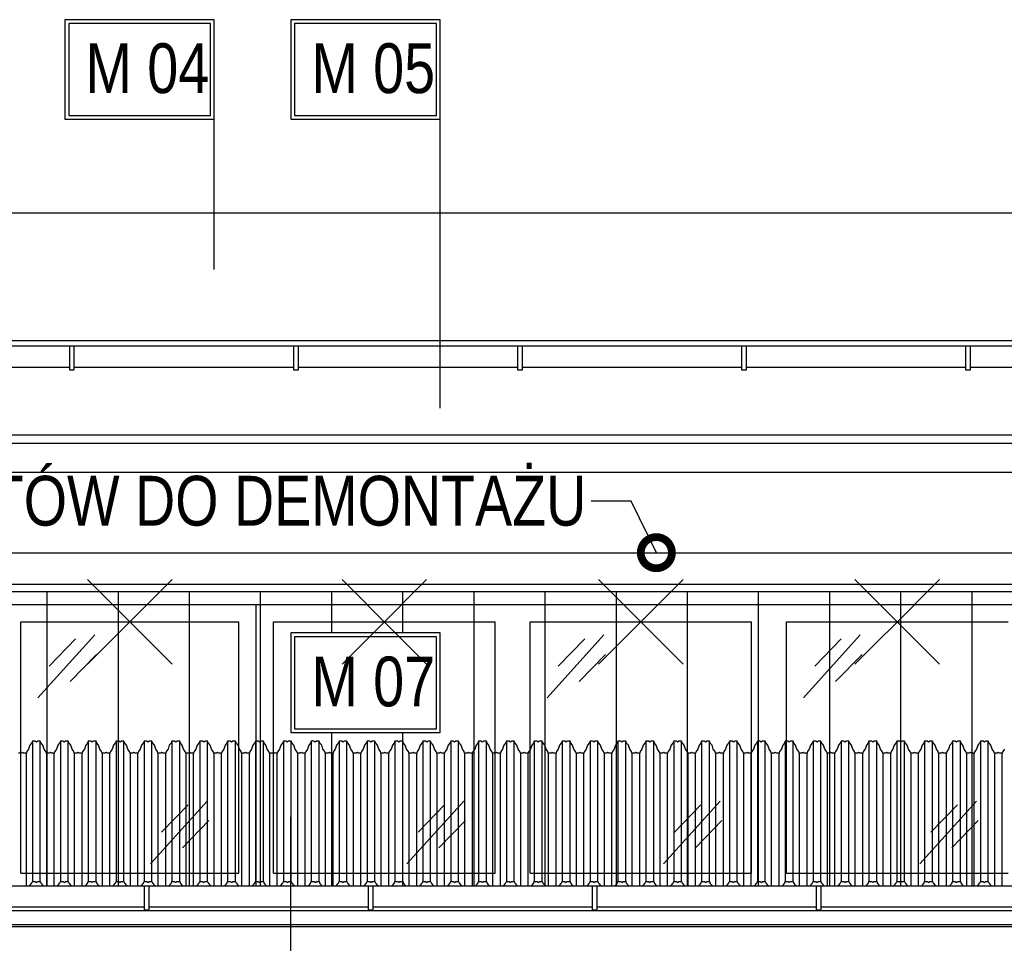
# Model space of a CAD drawing. Header units: millimetres. Extents: x 59331 to 112314, y -16110 to 34390.
# Tile 10 of 198: x 61635 to 62030, y -2176 to -1805. Entities that reach past the tile are written whole.
import ezdxf
from ezdxf import colors
from ezdxf.entities.mleader import LeaderData, LeaderLine
from ezdxf.math import Vec2, Vec3

# ---------------------------------------------------------------- set-up
doc = ezdxf.new("R2010")
doc.units = ezdxf.units.MM
doc.set_wipeout_variables(frame=1)
doc.layers.get('DEFPOINTS').update_dxf_attribs({"lineweight": 9})
for name, color, linetype in [('_HSA_OPIS', 43, 'Continuous'), ('_HSA_STOLARKA_ZEWNĘTRZNA', 132, 'Continuous'), ('_HSA_WIDOKOWE', 1, 'Continuous'), ('_HSA_WIDOKOWE_CIENKIE', 8, 'Continuous'), ('_HSA_ŚCIANY_CIENKIE', 2, 'Continuous'), ('_HSA_ŚCIANY_DZIAŁOWE', 6, 'Continuous')]:
    doc.layers.add(name, color=color, linetype=linetype)
doc.layers.add('_HSA_WYBURZENIA', color=7, linetype='Continuous', true_color=0xdd0303)
doc.layers.add('_HSA_WYBURZENIA_01', color=7, linetype='Continuous', true_color=0xdd0303)
doc.styles.add('ARIAL_100', font='Arial.ttf', dxfattribs={"width": 0.8, "height": 20})
doc.dimstyles.new('WYM_WEWN_100', dxfattribs={"dimtxt": 20, "dimasz": 2, "dimexe": 10, "dimexo": 0, "dimgap": 4, "dimtad": 1, "dimdec": 1, "dimrnd": 0.1, "dimtxsty": 'ARIAL_100', "dimblk": 'Wym-03', "dimcen": 0, "dimdle": 10, "dimse1": 1, "dimse2": 1, "dimclrt": 256, "dimazin": 2, "dimtfac": 1, "dimtdec": 1, "dimtix": 1, "dimtmove": 2, "dimatfit": 0, "dimfxl": 1, "dimtolj": 1, "dimtzin": 0, "dimarcsym": 0})

# ---------------------------------------------------------------- blocks, each defined once
blk = doc.blocks.new('A$C40757a77')
blk.add_wipeout([(-4755.5, 115), (-4755.5, 0), (-4146.5, 0), (-4146.5, 115)])
for p, q in [((-4241, 7), (-4241, 108)), ((-4241, 108), (-4153.5, 108)), ((-4153.5, 7), (-4153.5, 108)), ((-4241, 7), (-4153.5, 7))]:
    blk.add_line(p, q)
at = {"ltscale": 10}
blk.add_lwpolyline([(-4755.5, 115), (-4146.5, 115), (-4146.5, 0), (-4755.5, 0)], close=True, dxfattribs=at)
at = {"layer": '_HSA_WIDOKOWE_CIENKIE', "color": 9}
for points in [[(-4234.13, 77.51), (-4211.33, 102.73)], [(-4229.65, 90.23), (-4219.02, 101.14)], [(-4221.26, 83.99), (-4210.63, 94.9)], [(-4188.95, 10.79), (-4166.14, 36.01)], [(-4184.47, 23.51), (-4173.84, 34.42)], [(-4176.07, 17.27), (-4165.44, 28.18)]]:
    blk.add_lwpolyline(points, dxfattribs=at)
blk.add_wipeout([(-4146.5, 115), (-4146.5, 0), (-3528.5, 0), (-3528.5, 115)])
for p, q in [((-4139.5, 7), (-4139.5, 108)), ((-4139.5, 108), (-4050.5, 108)), ((-4050.5, 7), (-4050.5, 108)), ((-4036.5, 7), (-4036.5, 108)), ((-4036.5, 108), (-3947.5, 108)), ((-3947.5, 7), (-3947.5, 108)), ((-3933.5, 7), (-3933.5, 108)), ((-3933.5, 108), (-3844.5, 108)), ((-4139.5, 7), (-4050.5, 7)), ((-4036.5, 7), (-3947.5, 7)), ((-3933.5, 7), (-3844.5, 7))]:
    blk.add_line(p, q)
at = {"ltscale": 10}
blk.add_lwpolyline([(-4146.5, 115), (-3528.5, 115), (-3528.5, 0), (-4146.5, 0)], close=True, dxfattribs=at)
at = {"layer": '_HSA_WIDOKOWE_CIENKIE', "color": 9}
for points in [[(-4132.63, 77.51), (-4109.83, 102.73)], [(-4128.15, 90.23), (-4117.52, 101.14)], [(-4029.63, 77.51), (-4006.83, 102.73)], [(-4025.15, 90.23), (-4014.52, 101.14)], [(-3926.63, 77.51), (-3903.83, 102.73)], [(-3922.15, 90.23), (-3911.52, 101.14)], [(-4119.76, 83.99), (-4109.13, 94.9)], [(-4016.76, 83.99), (-4006.13, 94.9)], [(-3913.76, 83.99), (-3903.13, 94.9)], [(-4085.95, 10.79), (-4063.14, 36.01)], [(-3982.95, 10.79), (-3960.14, 36.01)], [(-3879.95, 10.79), (-3857.14, 36.01)], [(-4081.47, 23.51), (-4070.84, 34.42)], [(-3978.47, 23.51), (-3967.84, 34.42)], [(-3875.47, 23.51), (-3864.84, 34.42)], [(-4073.07, 17.27), (-4062.44, 28.18)], [(-3970.07, 17.27), (-3959.44, 28.18)], [(-3867.07, 17.27), (-3856.44, 28.18)]]:
    blk.add_lwpolyline(points, dxfattribs=at)
blk = doc.blocks.new('A$Cd050fd5c')
at = {"transparency": 33554687}
h = blk.add_hatch(dxfattribs=at)
h.set_pattern_fill('ANSI31', color=256, scale=9, angle=45)
h.set_pattern_definition([(90, (-65884.325, 19154.596), (-28.575, 0), [])])
h.paths.add_polyline_path([(-3, -3), (-5398, -3), (-5398, -128), (-3, -128)])
for points in [[(0, 0), (-5401, 0), (-5401, -131), (0, -131)], [(-3, -3), (-5398, -3), (-5398, -128), (-3, -128)]]:
    blk.add_lwpolyline(points, close=True)
blk = doc.blocks.new('*U119')
blk.add_wipeout([(0, 8.5), (0, 0), (10264, 0), (10264, 8.5)])
for p, q in [((10264, 8.5), (0, 8.5)), ((10264, 0), (0, 0))]:
    blk.add_line(p, q)
for points in [[(1179.47, -1), (1181.47, -1), (1181.47, 8.5), (1179.47, 8.5)], [(1269.47, -1), (1271.47, -1), (1271.47, 8.5), (1269.47, 8.5)], [(1359.47, -1), (1361.47, -1), (1361.47, 8.5), (1359.47, 8.5)], [(1449.47, -1), (1451.47, -1), (1451.47, 8.5), (1449.47, 8.5)], [(1539.47, -1), (1541.47, -1), (1541.47, 8.5), (1539.47, 8.5)]]:
    blk.add_wipeout(points)
for points in [[(1179.47, -1), (1181.47, -1), (1181.47, 8.5), (1179.47, 8.5)], [(1269.47, -1), (1271.47, -1), (1271.47, 8.5), (1269.47, 8.5)], [(1359.47, -1), (1361.47, -1), (1361.47, 8.5), (1359.47, 8.5)], [(1449.47, -1), (1451.47, -1), (1451.47, 8.5), (1449.47, 8.5)], [(1539.47, -1), (1541.47, -1), (1541.47, 8.5), (1539.47, 8.5)]]:
    blk.add_lwpolyline(points, close=True)
blk = doc.blocks.new('DASZEK')
for points in [[(1596.43, 65.07), (1595.74, 64.11), (1595.53, 63.41), (1594.42, 63.41), (1593.96, 63.7), (1593.5, 63.41), (1592.39, 63.41), (1592.18, 64.11), (1591.49, 65.07), (1590.96, 66.6), (1590.28, 67.44), (1589.93, 68.18), (1588.82, 68.18), (1588.36, 67.88), (1587.9, 68.18), (1586.79, 68.18), (1586.44, 67.44), (1585.76, 66.6), (1585.23, 65.07), (1584.54, 64.11), (1584.33, 63.41), (1583.22, 63.41), (1582.76, 63.7), (1582.3, 63.41), (1581.19, 63.41), (1580.98, 64.11), (1580.29, 65.07), (1579.76, 66.6), (1579.08, 67.44), (1578.73, 68.18), (1577.62, 68.18), (1577.16, 67.88), (1576.7, 68.18), (1575.59, 68.18), (1575.24, 67.44), (1574.56, 66.6), (1574.03, 65.07), (1573.34, 64.11), (1573.13, 63.41), (1572.02, 63.41), (1571.56, 63.7), (1571.1, 63.41), (1569.99, 63.41), (1569.78, 64.11), (1569.09, 65.07), (1568.57, 66.6), (1567.88, 67.44), (1567.54, 68.18), (1566.42, 68.18), (1565.96, 67.88), (1565.51, 68.18), (1564.39, 68.18), (1564.04, 67.44), (1563.36, 66.6), (1562.83, 65.07), (1562.14, 64.11), (1561.94, 63.41), (1560.82, 63.41), (1560.36, 63.7), (1559.91, 63.41), (1558.79, 63.41), (1558.59, 64.11), (1557.9, 65.07), (1557.37, 66.6), (1556.69, 67.44), (1556.34, 68.18), (1555.22, 68.18), (1554.77, 67.88), (1554.31, 68.18), (1553.19, 68.18), (1552.84, 67.44), (1552.16, 66.6), (1551.63, 65.07), (1550.94, 64.11), (1550.74, 63.41), (1549.62, 63.41), (1549.17, 63.7), (1548.71, 63.41), (1547.59, 63.41), (1547.39, 64.11), (1546.7, 65.07), (1546.17, 66.6), (1545.49, 67.44), (1545.14, 68.18), (1544.03, 68.18), (1543.57, 67.88), (1543.11, 68.18), (1541.99, 68.18), (1541.65, 67.44), (1540.97, 66.6), (1540.44, 65.07), (1539.75, 64.11), (1539.54, 63.41), (1538.43, 63.41), (1537.97, 63.7), (1537.51, 63.41), (1536.4, 63.41), (1536.19, 64.11), (1535.5, 65.07), (1534.97, 66.6), (1534.29, 67.44), (1533.94, 68.18), (1532.83, 68.18), (1532.37, 67.88), (1531.91, 68.18), (1530.8, 68.18), (1530.45, 67.44), (1529.77, 66.6), (1529.24, 65.07), (1528.55, 64.11), (1528.34, 63.41), (1527.23, 63.41), (1526.77, 63.7), (1526.31, 63.41), (1525.2, 63.41), (1524.99, 64.11), (1524.3, 65.07), (1523.77, 66.6), (1523.09, 67.44), (1522.74, 68.18), (1521.63, 68.18), (1521.17, 67.88), (1520.71, 68.18), (1519.6, 68.18), (1519.25, 67.44), (1518.57, 66.6), (1518.04, 65.07), (1517.35, 64.11), (1517.14, 63.41), (1516.03, 63.41), (1515.57, 63.7), (1515.11, 63.41), (1514, 63.41), (1513.79, 64.11), (1513.1, 65.07), (1512.57, 66.6), (1511.89, 67.44), (1511.54, 68.18), (1510.43, 68.18), (1509.97, 67.88), (1509.51, 68.18), (1508.4, 68.18), (1508.05, 67.44), (1507.37, 66.6), (1506.84, 65.07), (1506.15, 64.11), (1505.94, 63.41), (1504.83, 63.41), (1504.37, 63.7), (1503.91, 63.41), (1502.8, 63.41), (1502.59, 64.11), (1501.9, 65.07), (1501.38, 66.6), (1500.69, 67.44), (1500.35, 68.18), (1499.23, 68.18), (1498.77, 67.88), (1498.32, 68.18), (1497.2, 68.18), (1496.85, 67.44), (1496.17, 66.6), (1495.64, 65.07), (1494.95, 64.11), (1494.75, 63.41), (1493.63, 63.41), (1493.17, 63.7), (1492.72, 63.41), (1491.6, 63.41), (1491.4, 64.11), (1490.71, 65.07), (1490.18, 66.6), (1489.5, 67.44), (1489.15, 68.18), (1488.03, 68.18), (1487.58, 67.88), (1487.12, 68.18), (1486, 68.18), (1485.65, 67.44), (1484.97, 66.6), (1484.44, 65.07), (1483.75, 64.11), (1483.55, 63.41), (1482.43, 63.41), (1481.98, 63.7), (1481.52, 63.41), (1480.4, 63.41), (1480.2, 64.11), (1479.51, 65.07), (1478.98, 66.6), (1478.3, 67.44), (1477.95, 68.18), (1476.84, 68.18), (1476.38, 67.88), (1475.92, 68.18), (1474.8, 68.18), (1474.46, 67.44), (1473.78, 66.6), (1473.25, 65.07), (1472.56, 64.11), (1472.35, 63.41), (1471.24, 63.41), (1470.78, 63.7), (1470.32, 63.41), (1469.21, 63.41), (1469, 64.11), (1468.31, 65.07), (1467.78, 66.6), (1467.1, 67.44), (1466.75, 68.18), (1465.64, 68.18), (1465.18, 67.88), (1464.72, 68.18), (1463.61, 68.18), (1463.26, 67.44), (1462.58, 66.6), (1462.05, 65.07), (1461.36, 64.11), (1461.15, 63.41), (1460.04, 63.41), (1459.58, 63.7), (1459.12, 63.41), (1458.01, 63.41), (1457.8, 64.11), (1457.11, 65.07), (1456.58, 66.6), (1455.9, 67.44), (1455.55, 68.18), (1454.44, 68.18), (1453.98, 67.88), (1453.52, 68.18), (1452.41, 68.18), (1452.06, 67.44), (1451.38, 66.6), (1450.85, 65.07), (1450.16, 64.11), (1449.95, 63.41), (1448.84, 63.41), (1448.38, 63.7), (1447.92, 63.41), (1446.81, 63.41), (1446.6, 64.11), (1445.91, 65.07), (1445.38, 66.6), (1444.7, 67.44), (1444.35, 68.18), (1443.24, 68.18), (1442.78, 67.88), (1442.32, 68.18), (1441.21, 68.18), (1440.86, 67.44), (1440.18, 66.6), (1439.65, 65.07), (1438.96, 64.11), (1438.75, 63.41), (1437.64, 63.41), (1437.18, 63.7), (1436.72, 63.41), (1435.61, 63.41), (1435.4, 64.11), (1434.71, 65.07), (1434.19, 66.6), (1433.5, 67.44), (1433.16, 68.18), (1432.04, 68.18), (1431.58, 67.88), (1431.13, 68.18), (1430.01, 68.18), (1429.66, 67.44), (1428.98, 66.6), (1428.45, 65.07), (1427.76, 64.11), (1427.56, 63.41), (1426.44, 63.41), (1425.98, 63.7), (1425.53, 63.41), (1424.41, 63.41), (1424.21, 64.11), (1423.52, 65.07), (1422.99, 66.6), (1422.31, 67.44), (1421.96, 68.18), (1420.84, 68.18), (1420.39, 67.88), (1419.93, 68.18), (1418.81, 68.18), (1418.46, 67.44), (1417.78, 66.6), (1417.25, 65.07), (1416.56, 64.11), (1416.36, 63.41), (1415.24, 63.41), (1414.79, 63.7), (1414.33, 63.41), (1413.21, 63.41), (1413.01, 64.11), (1412.32, 65.07), (1411.79, 66.6), (1411.11, 67.44), (1410.76, 68.18), (1409.65, 68.18), (1409.19, 67.88), (1408.73, 68.18), (1407.61, 68.18), (1407.27, 67.44), (1406.59, 66.6), (1406.06, 65.07), (1405.37, 64.11), (1405.16, 63.41), (1404.05, 63.41), (1403.59, 63.7), (1403.13, 63.41), (1402.02, 63.41), (1401.81, 64.11), (1401.12, 65.07), (1400.59, 66.6), (1399.91, 67.44), (1399.56, 68.18), (1398.45, 68.18), (1397.99, 67.88), (1397.53, 68.18), (1396.42, 68.18), (1396.07, 67.44), (1395.39, 66.6), (1394.86, 65.07), (1394.17, 64.11), (1393.96, 63.41), (1392.85, 63.41), (1392.39, 63.7), (1391.93, 63.41), (1390.82, 63.41), (1390.61, 64.11), (1389.92, 65.07), (1389.39, 66.6), (1388.71, 67.44), (1388.36, 68.18), (1387.25, 68.18), (1386.79, 67.88), (1386.33, 68.18), (1385.22, 68.18), (1384.87, 67.44), (1384.19, 66.6), (1383.66, 65.07), (1382.97, 64.11), (1382.76, 63.41), (1381.65, 63.41), (1381.19, 63.7), (1380.73, 63.41), (1379.62, 63.41), (1379.41, 64.11), (1378.72, 65.07), (1378.19, 66.6), (1377.51, 67.44), (1377.16, 68.18), (1376.05, 68.18), (1375.59, 67.88), (1375.13, 68.18), (1374.02, 68.18), (1373.67, 67.44), (1372.99, 66.6), (1372.46, 65.07), (1371.77, 64.11), (1371.56, 63.41), (1370.45, 63.41), (1369.99, 63.7), (1369.53, 63.41), (1368.42, 63.41), (1368.21, 64.11), (1367.52, 65.07), (1367, 66.6), (1366.31, 67.44), (1365.97, 68.18), (1364.85, 68.18), (1364.39, 67.88), (1363.94, 68.18), (1362.82, 68.18), (1362.47, 67.44), (1361.79, 66.6), (1361.26, 65.07), (1360.57, 64.11), (1360.37, 63.41), (1359.25, 63.41), (1358.79, 63.7), (1358.34, 63.41), (1357.22, 63.41), (1357.02, 64.11), (1356.33, 65.07), (1355.8, 66.6), (1355.12, 67.44), (1354.77, 68.18), (1353.65, 68.18), (1353.2, 67.88), (1352.74, 68.18), (1351.62, 68.18), (1351.27, 67.44), (1350.59, 66.6), (1350.06, 65.07), (1349.37, 64.11), (1349.17, 63.41), (1348.05, 63.41), (1347.6, 63.7), (1347.14, 63.41), (1346.02, 63.41), (1345.82, 64.11), (1345.13, 65.07), (1344.6, 66.6), (1343.92, 67.44), (1343.57, 68.18), (1342.46, 68.18), (1342, 67.88), (1341.54, 68.18), (1340.42, 68.18), (1340.08, 67.44), (1339.4, 66.6), (1338.87, 65.07), (1338.18, 64.11), (1337.97, 63.41), (1336.86, 63.41), (1336.4, 63.7), (1335.94, 63.41), (1334.83, 63.41), (1334.62, 64.11), (1333.93, 65.07), (1333.4, 66.6), (1332.72, 67.44), (1332.37, 68.18), (1331.26, 68.18), (1330.8, 67.88), (1330.34, 68.18), (1329.23, 68.18), (1328.88, 67.44), (1328.2, 66.6), (1327.67, 65.07), (1326.98, 64.11), (1326.77, 63.41), (1325.66, 63.41), (1325.2, 63.7), (1324.74, 63.41), (1323.63, 63.41), (1323.42, 64.11), (1322.73, 65.07), (1322.2, 66.6), (1321.52, 67.44), (1321.17, 68.18), (1320.06, 68.18), (1319.6, 67.88), (1319.14, 68.18), (1318.03, 68.18), (1317.68, 67.44), (1317, 66.6), (1316.47, 65.07), (1315.78, 64.11), (1315.57, 63.41), (1314.46, 63.41), (1314, 63.7), (1313.54, 63.41), (1312.43, 63.41), (1312.22, 64.11), (1311.53, 65.07), (1311, 66.6), (1310.32, 67.44), (1309.97, 68.18), (1308.86, 68.18), (1308.4, 67.88), (1307.94, 68.18), (1306.83, 68.18), (1306.48, 67.44), (1305.8, 66.6), (1305.27, 65.07), (1304.58, 64.11), (1304.37, 63.41), (1303.26, 63.41), (1302.8, 63.7), (1302.34, 63.41), (1301.23, 63.41), (1301.02, 64.11), (1300.33, 65.07), (1299.81, 66.6), (1299.12, 67.44), (1298.78, 68.18), (1297.66, 68.18), (1297.2, 67.88), (1296.75, 68.18), (1295.63, 68.18), (1295.28, 67.44), (1294.6, 66.6), (1294.07, 65.07), (1293.38, 64.11), (1293.18, 63.41), (1292.06, 63.41), (1291.6, 63.7), (1291.15, 63.41), (1290.03, 63.41), (1289.83, 64.11), (1289.14, 65.07), (1288.61, 66.6), (1287.93, 67.44), (1287.58, 68.18), (1286.46, 68.18), (1286.01, 67.88), (1285.55, 68.18), (1284.43, 68.18), (1284.08, 67.44), (1283.4, 66.6), (1282.88, 65.07), (1282.18, 64.11), (1281.98, 63.41), (1280.86, 63.41), (1280.41, 63.7), (1279.95, 63.41), (1278.83, 63.41), (1278.63, 64.11), (1277.94, 65.07), (1277.41, 66.6), (1276.73, 67.44), (1276.38, 68.18), (1275.27, 68.18), (1274.81, 67.88), (1274.35, 68.18), (1273.24, 68.18), (1272.89, 67.44), (1272.21, 66.6), (1271.68, 65.07), (1270.99, 64.11), (1270.78, 63.41), (1269.67, 63.41), (1269.21, 63.7), (1268.75, 63.41), (1267.64, 63.41), (1267.43, 64.11), (1266.74, 65.07), (1266.21, 66.6), (1265.53, 67.44), (1265.18, 68.18), (1264.07, 68.18), (1263.61, 67.88), (1263.15, 68.18), (1262.04, 68.18), (1261.69, 67.44), (1261.01, 66.6), (1260.48, 65.07), (1259.79, 64.11), (1259.58, 63.41), (1258.47, 63.41), (1258.01, 63.7), (1257.55, 63.41), (1256.44, 63.41), (1256.23, 64.11), (1255.54, 65.07), (1255.01, 66.6), (1254.33, 67.44), (1253.98, 68.18), (1252.87, 68.18), (1252.41, 67.88), (1251.95, 68.18), (1250.84, 68.18), (1250.49, 67.44), (1249.81, 66.6), (1249.28, 65.07), (1248.59, 64.11), (1248.38, 63.41), (1247.27, 63.41), (1246.81, 63.7), (1246.35, 63.41), (1245.24, 63.41), (1245.03, 64.11), (1244.34, 65.07), (1243.81, 66.6), (1243.13, 67.44), (1242.78, 68.18), (1241.67, 68.18), (1241.21, 67.88), (1240.75, 68.18), (1239.64, 68.18), (1239.29, 67.44), (1238.61, 66.6), (1238.08, 65.07), (1237.39, 64.11), (1237.18, 63.41), (1236.07, 63.41), (1235.61, 63.7), (1235.15, 63.41), (1234.04, 63.41), (1233.83, 64.11), (1233.14, 65.07), (1232.62, 66.6), (1231.93, 67.44), (1231.59, 68.18), (1230.47, 68.18), (1230.01, 67.88), (1229.56, 68.18), (1228.44, 68.18), (1228.09, 67.44), (1227.41, 66.6), (1226.88, 65.07), (1226.19, 64.11), (1225.99, 63.41), (1224.87, 63.41), (1224.41, 63.7), (1223.96, 63.41), (1222.84, 63.41), (1222.64, 64.11), (1221.95, 65.07), (1221.42, 66.6), (1220.74, 67.44), (1220.39, 68.18), (1219.27, 68.18), (1218.82, 67.88), (1218.36, 68.18), (1217.24, 68.18), (1216.89, 67.44), (1216.21, 66.6), (1215.69, 65.07), (1214.99, 64.11), (1214.79, 63.41), (1213.67, 63.41), (1213.22, 63.7), (1212.76, 63.41), (1211.64, 63.41), (1211.44, 64.11), (1210.75, 65.07), (1210.22, 66.6), (1209.54, 67.44), (1209.19, 68.18), (1208.08, 68.18), (1207.62, 67.88), (1207.16, 68.18), (1206.05, 68.18), (1205.7, 67.44), (1205.02, 66.6), (1204.49, 65.07), (1203.8, 64.11), (1203.59, 63.41), (1202.48, 63.41), (1202.02, 63.7), (1201.56, 63.41), (1200.45, 63.41)], [(1200.45, 7.03), (1201.56, 7.03), (1202.02, 7.32), (1202.48, 7.03), (1203.59, 7.03), (1203.8, 7.73), (1204.49, 8.69), (1205.02, 10.22), (1205.7, 11.06), (1206.05, 11.8), (1207.16, 11.8), (1207.62, 11.5), (1208.08, 11.8), (1209.19, 11.8), (1209.54, 11.06), (1210.22, 10.22), (1210.75, 8.69), (1211.44, 7.73), (1211.64, 7.03), (1212.76, 7.03), (1213.22, 7.32), (1213.67, 7.03), (1214.79, 7.03), (1214.99, 7.73), (1215.69, 8.69), (1216.21, 10.22), (1216.89, 11.06), (1217.24, 11.8), (1218.36, 11.8), (1218.82, 11.5), (1219.27, 11.8), (1220.39, 11.8), (1220.74, 11.06), (1221.42, 10.22), (1221.95, 8.69), (1222.64, 7.73), (1222.84, 7.03), (1223.96, 7.03), (1224.41, 7.32), (1224.87, 7.03), (1225.99, 7.03), (1226.19, 7.73), (1226.88, 8.69), (1227.41, 10.22), (1228.09, 11.06), (1228.44, 11.8), (1229.56, 11.8), (1230.01, 11.5), (1230.47, 11.8), (1231.59, 11.8), (1231.93, 11.06), (1232.62, 10.22), (1233.14, 8.69), (1233.83, 7.73), (1234.04, 7.03), (1235.15, 7.03), (1235.61, 7.32), (1236.07, 7.03), (1237.18, 7.03), (1237.39, 7.73), (1238.08, 8.69), (1238.61, 10.22), (1239.29, 11.06), (1239.64, 11.8), (1240.75, 11.8), (1241.21, 11.5), (1241.67, 11.8), (1242.78, 11.8), (1243.13, 11.06), (1243.81, 10.22), (1244.34, 8.69), (1245.03, 7.73), (1245.24, 7.03), (1246.35, 7.03), (1246.81, 7.32), (1247.27, 7.03), (1248.38, 7.03), (1248.59, 7.73), (1249.28, 8.69), (1249.81, 10.22), (1250.49, 11.06), (1250.84, 11.8), (1251.95, 11.8), (1252.41, 11.5), (1252.87, 11.8), (1253.98, 11.8), (1254.33, 11.06), (1255.01, 10.22), (1255.54, 8.69), (1256.23, 7.73), (1256.44, 7.03), (1257.55, 7.03), (1258.01, 7.32), (1258.47, 7.03), (1259.58, 7.03), (1259.79, 7.73), (1260.48, 8.69), (1261.01, 10.22), (1261.69, 11.06), (1262.04, 11.8), (1263.15, 11.8), (1263.61, 11.5), (1264.07, 11.8), (1265.18, 11.8), (1265.53, 11.06), (1266.21, 10.22), (1266.74, 8.69), (1267.43, 7.73), (1267.64, 7.03), (1268.75, 7.03), (1269.21, 7.32), (1269.67, 7.03), (1270.78, 7.03), (1270.99, 7.73), (1271.68, 8.69), (1272.21, 10.22), (1272.89, 11.06), (1273.24, 11.8), (1274.35, 11.8), (1274.81, 11.5), (1275.27, 11.8), (1276.38, 11.8), (1276.73, 11.06), (1277.41, 10.22), (1277.94, 8.69), (1278.63, 7.73), (1278.83, 7.03), (1279.95, 7.03), (1280.41, 7.32), (1280.86, 7.03), (1281.98, 7.03), (1282.18, 7.73), (1282.88, 8.69), (1283.4, 10.22), (1284.08, 11.06), (1284.43, 11.8), (1285.55, 11.8), (1286.01, 11.5), (1286.46, 11.8), (1287.58, 11.8), (1287.93, 11.06), (1288.61, 10.22), (1289.14, 8.69), (1289.83, 7.73), (1290.03, 7.03), (1291.15, 7.03), (1291.6, 7.32), (1292.06, 7.03), (1293.18, 7.03), (1293.38, 7.73), (1294.07, 8.69), (1294.6, 10.22), (1295.28, 11.06), (1295.63, 11.8), (1296.75, 11.8), (1297.2, 11.5), (1297.66, 11.8), (1298.78, 11.8), (1299.12, 11.06), (1299.81, 10.22), (1300.33, 8.69), (1301.02, 7.73), (1301.23, 7.03), (1302.34, 7.03), (1302.8, 7.32), (1303.26, 7.03), (1304.37, 7.03), (1304.58, 7.73), (1305.27, 8.69), (1305.8, 10.22), (1306.48, 11.06), (1306.83, 11.8), (1307.94, 11.8), (1308.4, 11.5), (1308.86, 11.8), (1309.97, 11.8), (1310.32, 11.06), (1311, 10.22), (1311.53, 8.69), (1312.22, 7.73), (1312.43, 7.03), (1313.54, 7.03), (1314, 7.32), (1314.46, 7.03), (1315.57, 7.03), (1315.78, 7.73), (1316.47, 8.69), (1317, 10.22), (1317.68, 11.06), (1318.03, 11.8), (1319.14, 11.8), (1319.6, 11.5), (1320.06, 11.8), (1321.17, 11.8), (1321.52, 11.06), (1322.2, 10.22), (1322.73, 8.69), (1323.42, 7.73), (1323.63, 7.03), (1324.74, 7.03), (1325.2, 7.32), (1325.66, 7.03), (1326.77, 7.03), (1326.98, 7.73), (1327.67, 8.69), (1328.2, 10.22), (1328.88, 11.06), (1329.23, 11.8), (1330.34, 11.8), (1330.8, 11.5), (1331.26, 11.8), (1332.37, 11.8), (1332.72, 11.06), (1333.4, 10.22), (1333.93, 8.69), (1334.62, 7.73), (1334.83, 7.03), (1335.94, 7.03), (1336.4, 7.32), (1336.86, 7.03), (1337.97, 7.03), (1338.18, 7.73), (1338.87, 8.69), (1339.4, 10.22), (1340.08, 11.06), (1340.42, 11.8), (1341.54, 11.8), (1342, 11.5), (1342.46, 11.8), (1343.57, 11.8), (1343.92, 11.06), (1344.6, 10.22), (1345.13, 8.69), (1345.82, 7.73), (1346.02, 7.03), (1347.14, 7.03), (1347.6, 7.32), (1348.05, 7.03), (1349.17, 7.03), (1349.37, 7.73), (1350.06, 8.69), (1350.59, 10.22), (1351.27, 11.06), (1351.62, 11.8), (1352.74, 11.8), (1353.2, 11.5), (1353.65, 11.8), (1354.77, 11.8), (1355.12, 11.06), (1355.8, 10.22), (1356.33, 8.69), (1357.02, 7.73), (1357.22, 7.03), (1358.34, 7.03), (1358.79, 7.32), (1359.25, 7.03), (1360.37, 7.03), (1360.57, 7.73), (1361.26, 8.69), (1361.79, 10.22), (1362.47, 11.06), (1362.82, 11.8), (1363.94, 11.8), (1364.39, 11.5), (1364.85, 11.8), (1365.97, 11.8), (1366.31, 11.06), (1367, 10.22), (1367.52, 8.69), (1368.21, 7.73), (1368.42, 7.03), (1369.53, 7.03), (1369.99, 7.32), (1370.45, 7.03), (1371.56, 7.03), (1371.77, 7.73), (1372.46, 8.69), (1372.99, 10.22), (1373.67, 11.06), (1374.02, 11.8), (1375.13, 11.8), (1375.59, 11.5), (1376.05, 11.8), (1377.16, 11.8), (1377.51, 11.06), (1378.19, 10.22), (1378.72, 8.69), (1379.41, 7.73), (1379.62, 7.03), (1380.73, 7.03), (1381.19, 7.32), (1381.65, 7.03), (1382.76, 7.03), (1382.97, 7.73), (1383.66, 8.69), (1384.19, 10.22), (1384.87, 11.06), (1385.22, 11.8), (1386.33, 11.8), (1386.79, 11.5), (1387.25, 11.8), (1388.36, 11.8), (1388.71, 11.06), (1389.39, 10.22), (1389.92, 8.69), (1390.61, 7.73), (1390.82, 7.03), (1391.93, 7.03), (1392.39, 7.32), (1392.85, 7.03), (1393.96, 7.03), (1394.17, 7.73), (1394.86, 8.69), (1395.39, 10.22), (1396.07, 11.06), (1396.42, 11.8), (1397.53, 11.8), (1397.99, 11.5), (1398.45, 11.8), (1399.56, 11.8), (1399.91, 11.06), (1400.59, 10.22), (1401.12, 8.69), (1401.81, 7.73), (1402.02, 7.03), (1403.13, 7.03), (1403.59, 7.32), (1404.05, 7.03), (1405.16, 7.03), (1405.37, 7.73), (1406.06, 8.69), (1406.59, 10.22), (1407.27, 11.06), (1407.61, 11.8), (1408.73, 11.8), (1409.19, 11.5), (1409.65, 11.8), (1410.76, 11.8), (1411.11, 11.06), (1411.79, 10.22), (1412.32, 8.69), (1413.01, 7.73), (1413.21, 7.03), (1414.33, 7.03), (1414.79, 7.32), (1415.24, 7.03), (1416.36, 7.03), (1416.56, 7.73), (1417.25, 8.69), (1417.78, 10.22), (1418.46, 11.06), (1418.81, 11.8), (1419.93, 11.8), (1420.39, 11.5), (1420.84, 11.8), (1421.96, 11.8), (1422.31, 11.06), (1422.99, 10.22), (1423.52, 8.69), (1424.21, 7.73), (1424.41, 7.03), (1425.53, 7.03), (1425.98, 7.32), (1426.44, 7.03), (1427.56, 7.03), (1427.76, 7.73), (1428.45, 8.69), (1428.98, 10.22), (1429.66, 11.06), (1430.01, 11.8), (1431.13, 11.8), (1431.58, 11.5), (1432.04, 11.8), (1433.16, 11.8), (1433.5, 11.06), (1434.19, 10.22), (1434.71, 8.69), (1435.4, 7.73), (1435.61, 7.03), (1436.72, 7.03), (1437.18, 7.32), (1437.64, 7.03), (1438.75, 7.03), (1438.96, 7.73), (1439.65, 8.69), (1440.18, 10.22), (1440.86, 11.06), (1441.21, 11.8), (1442.32, 11.8), (1442.78, 11.5), (1443.24, 11.8), (1444.35, 11.8), (1444.7, 11.06), (1445.38, 10.22), (1445.91, 8.69), (1446.6, 7.73), (1446.81, 7.03), (1447.92, 7.03), (1448.38, 7.32), (1448.84, 7.03), (1449.95, 7.03), (1450.16, 7.73), (1450.85, 8.69), (1451.38, 10.22), (1452.06, 11.06), (1452.41, 11.8), (1453.52, 11.8), (1453.98, 11.5), (1454.44, 11.8), (1455.55, 11.8), (1455.9, 11.06), (1456.58, 10.22), (1457.11, 8.69), (1457.8, 7.73), (1458.01, 7.03), (1459.12, 7.03), (1459.58, 7.32), (1460.04, 7.03), (1461.15, 7.03), (1461.36, 7.73), (1462.05, 8.69), (1462.58, 10.22), (1463.26, 11.06), (1463.61, 11.8), (1464.72, 11.8), (1465.18, 11.5), (1465.64, 11.8), (1466.75, 11.8), (1467.1, 11.06), (1467.78, 10.22), (1468.31, 8.69), (1469, 7.73), (1469.21, 7.03), (1470.32, 7.03), (1470.78, 7.32), (1471.24, 7.03), (1472.35, 7.03), (1472.56, 7.73), (1473.25, 8.69), (1473.78, 10.22), (1474.46, 11.06), (1474.8, 11.8), (1475.92, 11.8), (1476.38, 11.5), (1476.84, 11.8), (1477.95, 11.8), (1478.3, 11.06), (1478.98, 10.22), (1479.51, 8.69), (1480.2, 7.73), (1480.4, 7.03), (1481.52, 7.03), (1481.98, 7.32), (1482.43, 7.03), (1483.55, 7.03), (1483.75, 7.73), (1484.44, 8.69), (1484.97, 10.22), (1485.65, 11.06), (1486, 11.8), (1487.12, 11.8), (1487.58, 11.5), (1488.03, 11.8), (1489.15, 11.8), (1489.5, 11.06), (1490.18, 10.22), (1490.71, 8.69), (1491.4, 7.73), (1491.6, 7.03), (1492.72, 7.03), (1493.17, 7.32), (1493.63, 7.03), (1494.75, 7.03), (1494.95, 7.73), (1495.64, 8.69), (1496.17, 10.22), (1496.85, 11.06), (1497.2, 11.8), (1498.32, 11.8), (1498.77, 11.5), (1499.23, 11.8), (1500.35, 11.8), (1500.69, 11.06), (1501.38, 10.22), (1501.9, 8.69), (1502.59, 7.73), (1502.8, 7.03), (1503.91, 7.03), (1504.37, 7.32), (1504.83, 7.03), (1505.94, 7.03), (1506.15, 7.73), (1506.84, 8.69), (1507.37, 10.22), (1508.05, 11.06), (1508.4, 11.8), (1509.51, 11.8), (1509.97, 11.5), (1510.43, 11.8), (1511.54, 11.8), (1511.89, 11.06), (1512.57, 10.22), (1513.1, 8.69), (1513.79, 7.73), (1514, 7.03), (1515.11, 7.03), (1515.57, 7.32), (1516.03, 7.03), (1517.14, 7.03), (1517.35, 7.73), (1518.04, 8.69), (1518.57, 10.22), (1519.25, 11.06), (1519.6, 11.8), (1520.71, 11.8), (1521.17, 11.5), (1521.63, 11.8), (1522.74, 11.8), (1523.09, 11.06), (1523.77, 10.22), (1524.3, 8.69), (1524.99, 7.73), (1525.2, 7.03), (1526.31, 7.03), (1526.77, 7.32), (1527.23, 7.03), (1528.34, 7.03), (1528.55, 7.73), (1529.24, 8.69), (1529.77, 10.22), (1530.45, 11.06), (1530.8, 11.8), (1531.91, 11.8), (1532.37, 11.5), (1532.83, 11.8), (1533.94, 11.8), (1534.29, 11.06), (1534.97, 10.22), (1535.5, 8.69), (1536.19, 7.73), (1536.4, 7.03), (1537.51, 7.03), (1537.97, 7.32), (1538.43, 7.03), (1539.54, 7.03), (1539.75, 7.73), (1540.44, 8.69), (1540.97, 10.22), (1541.65, 11.06), (1541.99, 11.8), (1543.11, 11.8), (1543.57, 11.5), (1544.03, 11.8), (1545.14, 11.8), (1545.49, 11.06), (1546.17, 10.22), (1546.7, 8.69), (1547.39, 7.73), (1547.59, 7.03), (1548.71, 7.03), (1549.17, 7.32), (1549.62, 7.03), (1550.74, 7.03), (1550.94, 7.73), (1551.63, 8.69), (1552.16, 10.22), (1552.84, 11.06), (1553.19, 11.8), (1554.31, 11.8), (1554.77, 11.5), (1555.22, 11.8), (1556.34, 11.8), (1556.69, 11.06), (1557.37, 10.22), (1557.9, 8.69), (1558.59, 7.73), (1558.79, 7.03), (1559.91, 7.03), (1560.36, 7.32), (1560.82, 7.03), (1561.94, 7.03), (1562.14, 7.73), (1562.83, 8.69), (1563.36, 10.22), (1564.04, 11.06), (1564.39, 11.8), (1565.51, 11.8), (1565.96, 11.5), (1566.42, 11.8), (1567.54, 11.8), (1567.88, 11.06), (1568.57, 10.22), (1569.09, 8.69), (1569.78, 7.73), (1569.99, 7.03), (1571.1, 7.03), (1571.56, 7.32), (1572.02, 7.03), (1573.13, 7.03), (1573.34, 7.73), (1574.03, 8.69), (1574.56, 10.22), (1575.24, 11.06), (1575.59, 11.8), (1576.7, 11.8), (1577.16, 11.5), (1577.62, 11.8), (1578.73, 11.8), (1579.08, 11.06), (1579.76, 10.22), (1580.29, 8.69), (1580.98, 7.73), (1581.19, 7.03), (1582.3, 7.03), (1582.76, 7.32), (1583.22, 7.03), (1584.33, 7.03), (1584.54, 7.73), (1585.23, 8.69), (1585.76, 10.22), (1586.44, 11.06), (1586.79, 11.8), (1587.9, 11.8), (1588.36, 11.5), (1588.82, 11.8), (1589.93, 11.8), (1590.28, 11.06), (1590.96, 10.22), (1591.49, 8.69), (1592.18, 7.73), (1592.39, 7.03), (1593.5, 7.03), (1593.96, 7.32), (1594.42, 7.03), (1595.53, 7.03), (1595.74, 7.73), (1596.43, 8.69)]]:
    blk.add_lwpolyline(points)
at = {"layer": '_HSA_WIDOKOWE_CIENKIE'}
for p, q in [((1206.05, 68.18), (1206.05, 11.8)), ((1209.19, 11.8), (1209.19, 68.18)), ((1217.24, 68.18), (1217.24, 11.8)), ((1220.39, 11.8), (1220.39, 68.18)), ((1228.44, 68.18), (1228.44, 11.8)), ((1231.59, 11.8), (1231.59, 68.18)), ((1239.64, 68.18), (1239.64, 11.8)), ((1242.78, 11.8), (1242.78, 68.18)), ((1250.84, 68.18), (1250.84, 11.8)), ((1253.98, 11.8), (1253.98, 68.18)), ((1262.04, 68.18), (1262.04, 11.8)), ((1265.18, 11.8), (1265.18, 68.18)), ((1273.24, 68.18), (1273.24, 11.8)), ((1276.38, 11.8), (1276.38, 68.18)), ((1284.43, 68.18), (1284.43, 11.8)), ((1287.58, 11.8), (1287.58, 68.18)), ((1295.63, 68.18), (1295.63, 11.8)), ((1298.78, 11.8), (1298.78, 68.18)), ((1306.83, 68.18), (1306.83, 11.8)), ((1309.97, 11.8), (1309.97, 68.18)), ((1318.03, 68.18), (1318.03, 11.8)), ((1321.17, 11.8), (1321.17, 68.18)), ((1329.23, 68.18), (1329.23, 11.8)), ((1332.37, 11.8), (1332.37, 68.18)), ((1340.42, 68.18), (1340.42, 11.8)), ((1343.57, 11.8), (1343.57, 68.18)), ((1351.62, 68.18), (1351.62, 11.8)), ((1354.77, 11.8), (1354.77, 68.18)), ((1362.82, 68.18), (1362.82, 11.8)), ((1365.97, 11.8), (1365.97, 68.18)), ((1374.02, 68.18), (1374.02, 11.8)), ((1377.16, 11.8), (1377.16, 68.18)), ((1385.22, 68.18), (1385.22, 11.8)), ((1388.36, 11.8), (1388.36, 68.18)), ((1396.42, 68.18), (1396.42, 11.8)), ((1399.56, 11.8), (1399.56, 68.18)), ((1407.61, 68.18), (1407.61, 11.8)), ((1410.76, 11.8), (1410.76, 68.18)), ((1418.81, 68.18), (1418.81, 11.8)), ((1421.96, 11.8), (1421.96, 68.18)), ((1430.01, 68.18), (1430.01, 11.8)), ((1433.16, 11.8), (1433.16, 68.18)), ((1441.21, 68.18), (1441.21, 11.8)), ((1444.35, 11.8), (1444.35, 68.18)), ((1452.41, 68.18), (1452.41, 11.8)), ((1455.55, 11.8), (1455.55, 68.18)), ((1463.61, 68.18), (1463.61, 11.8)), ((1466.75, 11.8), (1466.75, 68.18)), ((1474.8, 68.18), (1474.8, 11.8)), ((1477.95, 11.8), (1477.95, 68.18)), ((1486, 68.18), (1486, 11.8)), ((1489.15, 11.8), (1489.15, 68.18)), ((1497.2, 68.18), (1497.2, 11.8)), ((1500.35, 11.8), (1500.35, 68.18)), ((1508.4, 68.18), (1508.4, 11.8)), ((1511.54, 11.8), (1511.54, 68.18)), ((1519.6, 68.18), (1519.6, 11.8)), ((1522.74, 11.8), (1522.74, 68.18)), ((1530.8, 68.18), (1530.8, 11.8)), ((1533.94, 11.8), (1533.94, 68.18)), ((1541.99, 68.18), (1541.99, 11.8)), ((1545.14, 11.8), (1545.14, 68.18)), ((1553.19, 68.18), (1553.19, 11.8)), ((1556.34, 11.8), (1556.34, 68.18)), ((1564.39, 68.18), (1564.39, 11.8)), ((1567.54, 11.8), (1567.54, 68.18)), ((1575.59, 68.18), (1575.59, 11.8)), ((1578.73, 11.8), (1578.73, 68.18)), ((1586.79, 68.18), (1586.79, 11.8)), ((1589.93, 11.8), (1589.93, 68.18)), ((1203.59, 7.03), (1203.59, 63.41)), ((1211.64, 63.41), (1211.64, 7.03)), ((1214.79, 7.03), (1214.79, 63.41)), ((1222.84, 63.41), (1222.84, 7.03)), ((1225.99, 7.03), (1225.99, 63.41)), ((1234.04, 63.41), (1234.04, 7.03)), ((1237.18, 7.03), (1237.18, 63.41)), ((1245.24, 63.41), (1245.24, 7.03)), ((1248.38, 7.03), (1248.38, 63.41)), ((1256.44, 63.41), (1256.44, 7.03)), ((1259.58, 7.03), (1259.58, 63.41)), ((1267.64, 63.41), (1267.64, 7.03)), ((1270.78, 7.03), (1270.78, 63.41)), ((1278.83, 63.41), (1278.83, 7.03)), ((1281.98, 7.03), (1281.98, 63.41)), ((1290.03, 63.41), (1290.03, 7.03)), ((1293.18, 7.03), (1293.18, 63.41)), ((1301.23, 63.41), (1301.23, 7.03)), ((1304.37, 7.03), (1304.37, 63.41)), ((1312.43, 63.41), (1312.43, 7.03)), ((1315.57, 7.03), (1315.57, 63.41)), ((1323.63, 63.41), (1323.63, 7.03)), ((1326.77, 7.03), (1326.77, 63.41)), ((1334.83, 63.41), (1334.83, 7.03)), ((1337.97, 7.03), (1337.97, 63.41)), ((1346.02, 63.41), (1346.02, 7.03)), ((1349.17, 7.03), (1349.17, 63.41)), ((1357.22, 63.41), (1357.22, 7.03)), ((1360.37, 7.03), (1360.37, 63.41)), ((1368.42, 63.41), (1368.42, 7.03)), ((1371.56, 7.03), (1371.56, 63.41)), ((1379.62, 63.41), (1379.62, 7.03)), ((1382.76, 7.03), (1382.76, 63.41)), ((1390.82, 63.41), (1390.82, 7.03)), ((1393.96, 7.03), (1393.96, 63.41)), ((1402.02, 63.41), (1402.02, 7.03)), ((1405.16, 7.03), (1405.16, 63.41)), ((1413.21, 63.41), (1413.21, 7.03)), ((1416.36, 7.03), (1416.36, 63.41)), ((1424.41, 63.41), (1424.41, 7.03)), ((1427.56, 7.03), (1427.56, 63.41)), ((1435.61, 63.41), (1435.61, 7.03)), ((1438.75, 7.03), (1438.75, 63.41)), ((1446.81, 63.41), (1446.81, 7.03)), ((1449.95, 7.03), (1449.95, 63.41)), ((1458.01, 63.41), (1458.01, 7.03)), ((1461.15, 7.03), (1461.15, 63.41)), ((1469.21, 63.41), (1469.21, 7.03)), ((1472.35, 7.03), (1472.35, 63.41)), ((1480.4, 63.41), (1480.4, 7.03)), ((1483.55, 7.03), (1483.55, 63.41)), ((1491.6, 63.41), (1491.6, 7.03)), ((1494.75, 7.03), (1494.75, 63.41)), ((1502.8, 63.41), (1502.8, 7.03)), ((1505.94, 7.03), (1505.94, 63.41)), ((1514, 63.41), (1514, 7.03)), ((1517.14, 7.03), (1517.14, 63.41)), ((1525.2, 63.41), (1525.2, 7.03)), ((1528.34, 7.03), (1528.34, 63.41)), ((1536.4, 63.41), (1536.4, 7.03)), ((1539.54, 7.03), (1539.54, 63.41)), ((1547.59, 63.41), (1547.59, 7.03)), ((1550.74, 7.03), (1550.74, 63.41)), ((1558.79, 63.41), (1558.79, 7.03)), ((1561.94, 7.03), (1561.94, 63.41)), ((1569.99, 63.41), (1569.99, 7.03)), ((1573.13, 7.03), (1573.13, 63.41)), ((1581.19, 63.41), (1581.19, 7.03)), ((1584.33, 7.03), (1584.33, 63.41)), ((1592.39, 63.41), (1592.39, 7.03)), ((1595.53, 7.03), (1595.53, 63.41))]:
    blk.add_line(p, q, dxfattribs=at)
blk = doc.blocks.new('*U345')
blk.add_wipeout([(0, 8.5), (0, 0), (10234, 0), (10234, 8.5)])
for p, q in [((10234, 8.5), (0, 8.5)), ((10234, 0), (0, 0))]:
    blk.add_line(p, q)
for points in [[(1179.47, -1), (1181.47, -1), (1181.47, 8.5), (1179.47, 8.5)], [(1269.47, -1), (1271.47, -1), (1271.47, 8.5), (1269.47, 8.5)], [(1359.47, -1), (1361.47, -1), (1361.47, 8.5), (1359.47, 8.5)], [(1449.47, -1), (1451.47, -1), (1451.47, 8.5), (1449.47, 8.5)]]:
    blk.add_wipeout(points)
for points in [[(1179.47, -1), (1181.47, -1), (1181.47, 8.5), (1179.47, 8.5)], [(1269.47, -1), (1271.47, -1), (1271.47, 8.5), (1269.47, 8.5)], [(1359.47, -1), (1361.47, -1), (1361.47, 8.5), (1359.47, 8.5)], [(1449.47, -1), (1451.47, -1), (1451.47, 8.5), (1449.47, 8.5)]]:
    blk.add_lwpolyline(points, close=True)
blk = doc.blocks.new('A$C43494AD3')
blk.add_wipeout([(-70, 40), (-70, 0), (-10, 0), (-10, 40)])
for points in [[(-70, 40), (-10, 40), (-10, 0), (-70, 0)], [(-68.5, 38.5), (-11.5, 38.5), (-11.5, 1.5), (-68.5, 1.5)]]:
    blk.add_lwpolyline(points, close=True)
at = {"style": 'ARIAL_100', "width": 0.8}
blk.add_attdef('M_01', (-61.74, 9.75), '', height=20, dxfattribs=at)
blk = doc.blocks.new('Wym-03')
for p, q in [((0, 4), (0, -4)), ((-4, 0), (4, 0))]:
    blk.add_line(p, q)
blk.add_lwpolyline([(-2.83, -2.83, 0.8, 0.8, 0), (2.83, 2.83, 0.05, 0.05, 0)], format="xyseb")
blk = doc.blocks.new('*D415')
at = {"layer": '_HSA_WYBURZENIA_01', "color": 0, "lineweight": -2, "transparency": 16777216}
blk.add_line((60507.33, -2018.93), (62345.83, -2018.93), dxfattribs=at)
at = {"layer": 'DEFPOINTS', "color": 0, "transparency": 16777216}
for p in [(62347.83, -2018.93), (60505.33, -2039.69), (62347.83, -2039.69)]:
    blk.add_point(p, dxfattribs=at)
at = {"layer": '_HSA_WYBURZENIA_01', "color": 0, "lineweight": -2, "transparency": 16777216, "xscale": 2, "yscale": 2, "zscale": 2, "rotation": 180}
blk.add_blockref('Wym-03', (60505.33, -2018.93), dxfattribs=at)
at = {"layer": '_HSA_WYBURZENIA_01', "color": 0, "lineweight": -2, "transparency": 16777216, "xscale": 2, "yscale": 2, "zscale": 2}
blk.add_blockref('Wym-03', (62347.83, -2018.93), dxfattribs=at)
blk = doc.blocks.new('_DotSmall')
at = {"color": 0, "linetype": 'ByBlock', "const_width": 0.5}
blk.add_lwpolyline([(-0.0625, 0, 1), (0.0625, 0, 1)], format="xyb", close=True, dxfattribs=at)
blk = doc.blocks.new('A$C6782ac1e')
at = {"linetype": 'Continuous', "ltscale": 400}
for p, q in [((-12.24, 20.65), (12.24, -20.65)), ((20.65, 12.24), (-20.65, -12.24))]:
    blk.add_line(p, q, dxfattribs=at)

msp = doc.modelspace()

# ---------------------------------------------------------------- linework, layer by layer
at = {"layer": '_HSA_WIDOKOWE_CIENKIE', "ltscale": 10}
msp.add_line((70765.83, -1882.61), (60475.33, -1882.61), dxfattribs=at)
at = {"layer": '_HSA_WIDOKOWE_CIENKIE'}
for p, q in [((70739.33, -2168.4), (60505.33, -2168.4)), ((70739.33, -2169.25), (60505.33, -2169.25))]:
    msp.add_line(p, q, dxfattribs=at)
at = {"layer": '_HSA_ŚCIANY_CIENKIE', "ltscale": 10}
for p, q in [((70739.33, -1933.82), (60475.33, -1933.82)), ((70739.33, -1971.69), (60475.33, -1971.69))]:
    msp.add_line(p, q, dxfattribs=at)
at = {"layer": '_HSA_ŚCIANY_DZIAŁOWE', "ltscale": 10}
for p, q in [((70739.33, -1975.14), (60475.33, -1975.14)), ((70739.33, -1986.69), (60475.33, -1986.69))]:
    msp.add_line(p, q, dxfattribs=at)

# ---------------------------------------------------------------- block references
at = {"layer": '_HSA_OPIS'}
ref = msp.add_blockref('A$C43494AD3', (61723.03, -1804.87), dxfattribs=dict(at, xscale=-1, rotation=180))
ref.add_attrib('M_01', 'M 04', (61661.28, -1834.36), dxfattribs={"layer": '0', "height": 20, "style": 'ARIAL_100', "width": 0.8})
ref = msp.add_blockref('A$C43494AD3', (61813.76, -1804.87), dxfattribs=dict(at, xscale=-1, rotation=180))
ref.add_attrib('M_01', 'M 05', (61752.02, -1834.36), dxfattribs={"layer": '0', "height": 20, "style": 'ARIAL_100', "width": 0.8})
at = {"layer": '_HSA_STOLARKA_ZEWNĘTRZNA', "ltscale": 10}
msp.add_blockref('A$C40757a77', (65876.33, -2154.69), dxfattribs=at)
at = {"layer": '_HSA_WIDOKOWE'}
msp.add_blockref('*U119', (60475.33, -1944.56), dxfattribs=at)

# ---------------------------------------------------------------- next in the draw order: linework, layer by layer
at = {"layer": '_HSA_OPIS'}
for p, q in [((61713.03, -1905.18), (61713.03, -1844.87)), ((61803.76, -1960.91), (61803.76, -1844.87))]:
    msp.add_line(p, q, dxfattribs=at)

# ---------------------------------------------------------------- next in the draw order: block references
at = {"layer": '_HSA_WIDOKOWE', "ltscale": 10}
msp.add_blockref('DASZEK', (60433.95, -2162.86), dxfattribs=at)
at = {"layer": '_HSA_WIDOKOWE_CIENKIE'}
msp.add_blockref('A$Cd050fd5c', (65898.33, -2031.69), dxfattribs=at)
at = {"layer": '_HSA_WYBURZENIA', "rotation": 14.34042781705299}
for p in [(61679.08, -2046.69), (61884.33, -2046.69), (61987.33, -2046.69)]:
    msp.add_blockref('A$C6782ac1e', p, dxfattribs=at)

# ---------------------------------------------------------------- next in the draw order: dimensions: what is measured, and where the dimension line sits
at = {"layer": '_HSA_WYBURZENIA_01'}
dim = msp.add_aligned_dim(p1=(60505.33, -2039.69), p2=(62347.83, -2039.69), distance=20.75, text=' ', dimstyle='WYM_WEWN_100', dxfattribs=at)
dim.commit()
dim.dimension.update_dxf_attribs({"geometry": '*D415', "text_midpoint": (61426.58, -2018.93)})

# ---------------------------------------------------------------- next in the draw order: leaders
ml = msp.add_multileader_mtext('Standard', dxfattribs=at)
ml.set_content('\\pxt5;3 OKNA Z 6 SEGMENTÓW DO DEMONTAŻU', color=256, style='ARIAL_100')
ml.set_leader_properties()
ml.set_arrow_properties(name='DOTSMALL')
ml.build(insert=Vec2(0, 0))
ml.multileader.update_dxf_attribs({"dogleg_length": 10, "arrow_head_size": 25})
ctx = ml.context
ctx.base_point, ctx.char_height, ctx.arrow_head_size, ctx.plane_origin = Vec3(61399.97, -1998.25), 20, 25, Vec3(62000.79, -2819.17)
ctx.text_align_type = 2
notes = []
notes.append((ctx, [(1, (1, 1, 0), (61880.47, -1998.25), (-1, 0), 16.03, [(2, [(61890.57, -2018.93)], 0, [])])]))
ctx.mtext.insert, ctx.mtext.rotation, ctx.mtext.width, ctx.mtext.defined_height, ctx.mtext.alignment, ctx.mtext.line_spacing_factor = Vec3(61862.45, -1988.07), -6.283185, 531.3143, 47.86, 3, 0.8
for ctx, leaders in notes:
    for number, flags, end, landing, length, lines in leaders:
        leader = LeaderData()
        leader.index, (leader.has_last_leader_line, leader.has_dogleg_vector, leader.attachment_direction) = number, flags
        leader.last_leader_point, leader.dogleg_vector, leader.dogleg_length = Vec3(end), Vec3(landing), length
        for number, points, colour, breaks in lines:
            line = LeaderLine()
            line.index, line.vertices, line.color, line.breaks = number, Vec3.list(points), colors.encode_raw_color(colour), breaks
            leader.lines.append(line)
        ctx.leaders.append(leader)

# ---------------------------------------------------------------- next in the draw order: block references
at = {"layer": '_HSA_OPIS'}
ref = msp.add_blockref('A$C43494AD3', (61813.76, -2051.18), dxfattribs=dict(at, xscale=-1, rotation=180))
ref.add_attrib('M_01', 'M 07', (61752.02, -2080.66), dxfattribs={"layer": '0', "height": 20, "style": 'ARIAL_100', "width": 0.8})
at = {"layer": '_HSA_WIDOKOWE'}
msp.add_blockref('*U345', (60505.33, -2161.31), dxfattribs=at)

# ---------------------------------------------------------------- next in the draw order: linework, layer by layer
at = {"layer": '_HSA_OPIS'}
msp.add_line((61743.76, -2182.39), (61743.76, -2125.02), dxfattribs=at)

# ---------------------------------------------------------------- next in the draw order: block references
at = {"layer": '_HSA_WYBURZENIA', "rotation": 14.34042781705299}
msp.add_blockref('A$C6782ac1e', (61781.33, -2046.69), dxfattribs=at)

doc.saveas('drawing.dxf')
